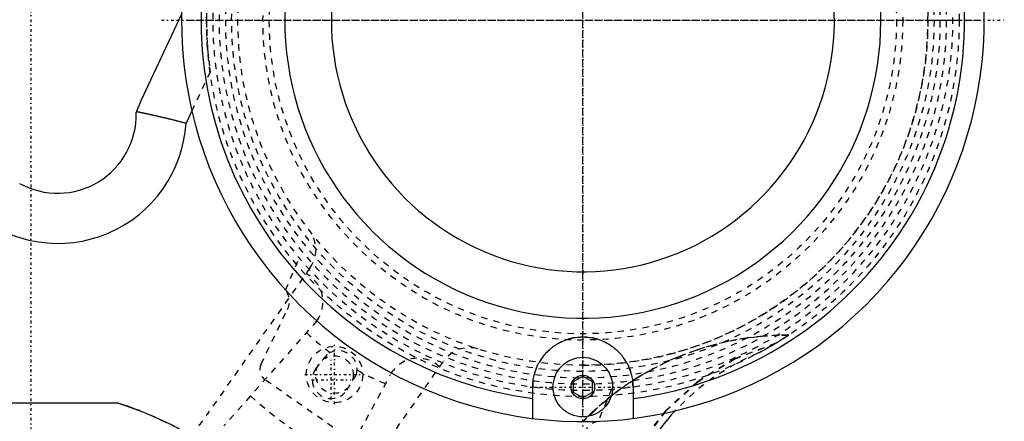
# Model space of a CAD drawing. Extents: x -152 to 484, y -5 to 754.
# Tile 6 of 14: x -2 to 155, y 266 to 330. Entities that reach past the tile are written whole.
import ezdxf

# ---------------------------------------------------------------- set-up
doc = ezdxf.new("R2010")
doc.units = 0
doc.linetypes.add('CENTER', pattern=[1.5, 0.45, -0.5, 0.05, -0.5])
doc.linetypes.add('DASHED', pattern=[2, 1, -1])
for name, color, linetype in [('AM_0', 7, 'CONTINUOUS'), ('AM_3', 7, 'DASHED'), ('AM_7', 7, 'CENTER')]:
    doc.layers.add(name, color=color, linetype=linetype)

msp = doc.modelspace()

# ---------------------------------------------------------------- linework, layer by layer
at = {"layer": 'AM_0', "color": 7, "linetype": 'CONTINUOUS'}
for p, q in [((17.6, 317.2), (24.01, 330.93)), ((16.78, 315.24), (17.6, 317.2)), ((25.66, 315.54), (24.74, 313.58)), ((86.5, 272.37), (88, 273.23)), ((88, 273.23), (89.5, 272.37)), ((86.5, 270.63), (86.5, 272.37)), ((89.5, 272.37), (89.5, 270.63)), ((80, 266.5), (80, 271.5)), ((88, 269.77), (86.5, 270.63)), ((89.5, 270.63), (88, 269.77)), ((96, 271.5), (96, 266.5)), ((-13.77, 269), (13.77, 269))]:
    msp.add_line(p, q, dxfattribs=at)
for points in [[(24.74, 313.58, 0), (24.69, 313.59, 0), (24.58, 313.62, 0), (24.48, 313.64, 0), (24.43, 313.66, 0), (24.38, 313.67, 0), (24.27, 313.7, 0), (24.17, 313.72, 0), (24.06, 313.75, 0), (23.96, 313.78, 0), (23.86, 313.8, 0), (23.81, 313.82, 0), (23.75, 313.83, 0), (23.65, 313.85, 0), (23.55, 313.88, 0), (23.44, 313.91, 0), (23.34, 313.93, 0), (23.24, 313.96, 0), (23.19, 313.97, 0), (23.14, 313.98, 0), (23.03, 314.01, 0), (22.93, 314.03, 0), (22.88, 314.05, 0), (22.83, 314.06, 0), (22.73, 314.08, 0), (22.63, 314.11, 0), (22.58, 314.12, 0), (22.53, 314.13, 0), (22.43, 314.16, 0), (22.33, 314.18, 0), (22.23, 314.21, 0), (22.13, 314.23, 0), (22.03, 314.25, 0), (21.98, 314.27, 0), (21.93, 314.28, 0), (21.84, 314.3, 0), (21.74, 314.32, 0), (21.64, 314.35, 0), (21.54, 314.37, 0), (21.45, 314.39, 0), (21.4, 314.4, 0), (21.35, 314.42, 0), (21.26, 314.44, 0), (21.17, 314.46, 0), (21.07, 314.48, 0), (20.98, 314.5, 0), (20.89, 314.53, 0), (20.84, 314.54, 0), (20.8, 314.55, 0), (20.71, 314.57, 0), (20.62, 314.59, 0), (20.53, 314.61, 0), (20.44, 314.63, 0), (20.35, 314.65, 0), (20.31, 314.66, 0), (20.26, 314.67, 0), (20.18, 314.69, 0), (20.09, 314.71, 0), (20.01, 314.73, 0), (19.92, 314.75, 0), (19.84, 314.77, 0), (19.8, 314.78, 0), (19.76, 314.79, 0), (19.67, 314.8, 0), (19.59, 314.82, 0), (19.55, 314.83, 0), (19.51, 314.84, 0), (19.43, 314.86, 0), (19.36, 314.88, 0), (19.32, 314.88, 0), (19.28, 314.89, 0), (19.2, 314.91, 0), (19.13, 314.93, 0), (19.05, 314.94, 0), (18.98, 314.96, 0), (18.91, 314.98, 0), (18.87, 314.98, 0), (18.84, 314.99, 0), (18.76, 315.01, 0), (18.7, 315.02, 0), (18.63, 315.04, 0), (18.56, 315.05, 0), (18.49, 315.07, 0), (18.46, 315.07, 0), (18.43, 315.08, 0), (18.36, 315.09, 0), (18.3, 315.11, 0), (18.24, 315.12, 0), (18.18, 315.13, 0), (18.12, 315.15, 0), (18.09, 315.15, 0), (18.06, 315.16, 0), (18, 315.17, 0), (17.95, 315.18, 0), (17.89, 315.19, 0), (17.84, 315.21, 0), (17.79, 315.22, 0), (17.76, 315.22, 0), (17.73, 315.23, 0), (17.68, 315.24, 0), (17.64, 315.25, 0), (17.59, 315.26, 0), (17.54, 315.27, 0), (17.5, 315.28, 0), (17.48, 315.28, 0), (17.45, 315.29, 0), (17.41, 315.29, 0), (17.37, 315.3, 0), (17.35, 315.31, 0), (17.33, 315.31, 0), (17.29, 315.32, 0), (17.25, 315.33, 0), (17.24, 315.33, 0), (17.22, 315.33, 0), (17.18, 315.34, 0), (17.15, 315.35, 0), (17.12, 315.35, 0), (17.09, 315.36, 0), (17.06, 315.37, 0), (17.04, 315.37, 0), (17.03, 315.37, 0), (17.01, 315.38, 0), (16.98, 315.38, 0), (16.96, 315.39, 0), (16.93, 315.39, 0), (16.91, 315.4, 0), (16.9, 315.4, 0), (16.89, 315.4, 0), (16.88, 315.4, 0), (16.86, 315.41, 0), (16.85, 315.41, 0)], [(80, 271.5, 0), (80, 271.61, 0), (80.01, 271.84, 0), (80.02, 272.06, 0), (80.03, 272.17, 0), (80.04, 272.28, 0), (80.06, 272.5, 0), (80.09, 272.71, 0), (80.13, 272.93, 0), (80.17, 273.14, 0), (80.22, 273.36, 0), (80.25, 273.47, 0), (80.27, 273.58, 0), (80.34, 273.8, 0), (80.4, 274.01, 0), (80.48, 274.23, 0), (80.56, 274.44, 0), (80.65, 274.66, 0), (80.7, 274.76, 0), (80.74, 274.87, 0), (80.84, 275.08, 0), (80.95, 275.29, 0), (81.01, 275.39, 0), (81.07, 275.49, 0), (81.18, 275.69, 0), (81.31, 275.89, 0), (81.37, 275.98, 0), (81.44, 276.08, 0), (81.58, 276.27, 0), (81.72, 276.45, 0), (81.86, 276.63, 0), (82.02, 276.81, 0), (82.17, 276.98, 0), (82.25, 277.06, 0), (82.33, 277.14, 0), (82.49, 277.3, 0), (82.66, 277.46, 0), (82.83, 277.6, 0), (83, 277.75, 0), (83.18, 277.89, 0), (83.27, 277.96, 0), (83.37, 278.02, 0), (83.56, 278.16, 0), (83.76, 278.28, 0), (83.96, 278.41, 0), (84.17, 278.52, 0), (84.38, 278.64, 0), (84.49, 278.69, 0), (84.6, 278.74, 0), (84.82, 278.84, 0), (85.05, 278.94, 0), (85.28, 279.02, 0), (85.51, 279.1, 0), (85.74, 279.18, 0), (85.86, 279.21, 0), (85.98, 279.24, 0), (86.22, 279.3, 0), (86.46, 279.35, 0), (86.69, 279.39, 0), (86.93, 279.43, 0), (87.17, 279.46, 0), (87.29, 279.47, 0), (87.41, 279.48, 0), (87.65, 279.49, 0), (87.88, 279.5, 0), (88, 279.5, 0), (88.12, 279.5, 0), (88.35, 279.49, 0), (88.59, 279.48, 0), (88.71, 279.47, 0), (88.83, 279.46, 0), (89.07, 279.43, 0), (89.31, 279.39, 0), (89.54, 279.35, 0), (89.78, 279.3, 0), (90.02, 279.24, 0), (90.14, 279.21, 0), (90.26, 279.18, 0), (90.49, 279.1, 0), (90.72, 279.02, 0), (90.95, 278.94, 0), (91.18, 278.84, 0), (91.4, 278.74, 0), (91.51, 278.69, 0), (91.62, 278.64, 0), (91.83, 278.52, 0), (92.04, 278.41, 0), (92.24, 278.28, 0), (92.44, 278.16, 0), (92.63, 278.02, 0), (92.73, 277.96, 0), (92.82, 277.89, 0), (93, 277.75, 0), (93.17, 277.6, 0), (93.34, 277.46, 0), (93.51, 277.3, 0), (93.67, 277.14, 0), (93.75, 277.06, 0), (93.83, 276.98, 0), (93.98, 276.81, 0), (94.14, 276.63, 0), (94.28, 276.45, 0), (94.42, 276.27, 0), (94.56, 276.08, 0), (94.63, 275.98, 0), (94.69, 275.89, 0), (94.82, 275.69, 0), (94.93, 275.49, 0), (94.99, 275.39, 0), (95.05, 275.29, 0), (95.16, 275.08, 0), (95.26, 274.87, 0), (95.3, 274.76, 0), (95.35, 274.66, 0), (95.44, 274.44, 0), (95.52, 274.23, 0), (95.6, 274.01, 0), (95.66, 273.8, 0), (95.73, 273.58, 0), (95.75, 273.47, 0), (95.78, 273.36, 0), (95.83, 273.14, 0), (95.87, 272.93, 0), (95.91, 272.71, 0), (95.94, 272.5, 0), (95.96, 272.28, 0), (95.97, 272.17, 0), (95.98, 272.06, 0), (95.99, 271.84, 0), (96, 271.61, 0), (96, 271.5, 0)], [(13.77, 269, 0), (15.2, 268.52, 0), (18.08, 267.43, 0), (20.98, 266.16, 0), (22.44, 265.46, 0), (23.91, 264.71, 0), (26.89, 263.09, 0), (29.93, 261.29, 0), (33.03, 259.3, 0), (36.22, 257.12, 0), (39.49, 254.74, 0), (41.17, 253.47, 0), (42.87, 252.15, 0), (46.37, 249.35, 0), (50.01, 246.31, 0), (53.8, 243.03, 0), (57.75, 239.49, 0), (61.89, 235.67, 0), (64.04, 233.65, 0), (66.24, 231.54, 0), (70.82, 227.09, 0), (75.66, 222.28, 0), (78.19, 219.73, 0)]]:
    msp.add_polyline3d(points, dxfattribs=at)
for radius in [4.75, 1.88]:
    msp.add_circle((88, 271.5), radius, dxfattribs=at)
for centre, radius, start, end in [((88, 330), 64, 173, 22.5333), ((88, 330), 60.86, 277.5539, 17.8957), ((88, 330), 47.52, 173, 21.8162), ((88, 330), 40.1, 173, 21.3004), ((88, 330), 60.86, 173, 262.4461), ((4.28, 314.92), 12.5, 240.8978, 1.4406), ((4.28, 314.92), 20.5, 229.9385, 356.2408), ((130.5, 241.8), 38, 137.0075, 158.3631)]:
    msp.add_arc(centre, radius, start, end, dxfattribs=at)
at = {"layer": 'AM_3', "color": 6, "linetype": 'DASHED'}
for p, q in [((143, 330), (148, 330)), ((28.57, 321.78), (25.66, 315.54)), ((40.61, 286.98), (42.77, 292.12)), ((44.52, 290.56), (28.09, 267.15)), ((36.7, 275.17), (40.9, 283.9)), ((45.59, 282.07), (30.78, 265.32)), ((120.86, 279.8), (120.54, 279.8)), ((120.54, 279.8), (120.86, 279.8)), ((120.86, 279.8), (120.65, 279.8)), ((118.76, 278.49), (118.68, 278.44)), ((45.39, 274.38), (47.3, 276.77)), ((50.25, 253.38), (65.82, 275.66)), ((46.71, 253.94), (57.32, 273.49)), ((51.9, 273.55), (50.31, 270.94)), ((54.68, 260.54), (37.35, 272.66)), ((92.59, 271.18), (90.44, 266.05)), ((92.55, 270.15), (92.59, 270.18)), ((87.99, 266.01), (88.79, 266.82))]:
    msp.add_line(p, q, dxfattribs=at)
for points in [[(118.76, 278.49), (112.25, 276.02), (106.3, 272.38), (101.12, 267.69), (96.88, 262.1), (93.73, 255.81)], [(118.68, 278.44), (112.24, 275.97), (106.36, 272.35), (101.23, 267.7), (97.03, 262.18), (93.89, 255.96)]]:
    msp.add_lwpolyline(points, dxfattribs=at)
for points in [[(28.01, 331.12, 0), (28, 329.85, 0), (28.02, 328.58, 0), (28.06, 327.33, 0), (28.13, 326.11, 0), (28.17, 325.51, 0), (28.22, 324.9, 0), (28.34, 323.66, 0), (28.48, 322.41, 0), (28.57, 321.78, 0)], [(120.65, 279.8, 0), (119.36, 279.78, 0), (116.7, 279.63, 0), (113.98, 279.3, 0), (112.61, 279.07, 0), (111.25, 278.81, 0), (108.57, 278.15, 0), (106, 277.36, 0), (103.58, 276.46, 0), (101.16, 275.4, 0), (98.73, 274.15, 0), (97.53, 273.47, 0), (96.34, 272.74, 0), (94.06, 271.2, 0), (91.92, 269.55, 0), (89.96, 267.84, 0), (88.09, 265.99, 0)], [(92.59, 270.18, 0), (93.25, 270.69, 0), (94.62, 271.68, 0), (96.04, 272.63, 0), (96.77, 273.08, 0), (97.51, 273.52, 0), (98.99, 274.36, 0), (100.5, 275.13, 0), (102, 275.83, 0), (103.5, 276.47, 0), (104.98, 277.04, 0), (105.74, 277.31, 0), (106.51, 277.57, 0), (108.11, 278.05, 0), (109.74, 278.49, 0), (111.41, 278.86, 0), (113.1, 279.18, 0), (114.79, 279.43, 0), (115.63, 279.53, 0), (116.47, 279.61, 0), (118.13, 279.73, 0), (119.75, 279.79, 0), (120.54, 279.8, 0)], [(120.86, 279.8, 0), (120.86, 279.8, 0), (120.8, 279.76, 0), (120.69, 279.69, 0), (120.61, 279.64, 0), (120.52, 279.58, 0), (120.31, 279.44, 0), (120.04, 279.27, 0), (119.73, 279.07, 0), (119.37, 278.85, 0), (118.96, 278.61, 0), (118.75, 278.48, 0), (118.52, 278.34, 0), (118.05, 278.07, 0), (117.6, 277.81, 0), (117.18, 277.57, 0), (116.79, 277.36, 0), (116.47, 277.18, 0), (116.33, 277.11, 0), (116.21, 277.04, 0), (116.03, 276.95, 0), (115.93, 276.9, 0), (115.92, 276.89, 0)], [(88.79, 266.82, 0), (89.39, 267.41, 0), (90.6, 268.52, 0), (91.88, 269.61, 0), (92.55, 270.15, 0)], [(25.42, 263.91, 0), (23.44, 264.96, 0), (19.54, 266.81, 0), (17.29, 267.75, 0), (16.64, 267.99, 0), (16, 268.23, 0), (15.69, 268.35, 0), (15.37, 268.46, 0), (14.73, 268.68, 0), (14.09, 268.9, 0), (13.77, 269, 0)]]:
    msp.add_polyline3d(points, dxfattribs=at)
for centre, radius in [((88, 330), 60), ((88, 330), 56), ((88, 330), 55), ((88, 330), 51), ((88, 330), 50), ((48.4, 273.5), 4.5), ((48.4, 273.5), 3)]:
    msp.add_circle(centre, radius, dxfattribs=at)
for centre, radius, start, end in [((88, 330), 58, 113.9651, 73.63), ((88, 330), 57, 111.5925, 74.6767), ((88, 330), 55, 270, 90), ((88, 330), 59, 173, 22.3581), ((40.43, 293.44), 5, 324.8998, 33.6771), ((45, 296.49), 0.5, 204.3919, 213.6771), ((41.4, 285.09), 5.16, 324.1984, 61.4871), ((38.2, 285.2), 3, 334.2835, 36.4988), ((71.35, 308.87), 39.68, 226.2752, 233.4178), ((88, 271.5), 8, 0, 180), ((49, 274.3), 3, 345.6657, 124.3342), ((69.92, 272.79), 5, 76.0912, 145), ((71.24, 278.13), 0.5, 256.0912, 264.8171), ((130.5, 241.8), 38, 112.5654, 137.0075), ((38.5, 274.3), 2, 154.2835, 235.0287), ((61.71, 271.1), 5, 46.3317, 151.5117), ((47.86, 272.68), 3, 145.493, 324.507), ((71.35, 308.87), 39.68, 240.8108, 248.0849), ((88, 330), 80, 228.4981, 241.5023), ((10.71, 278.78), 20.92, 314.7061, 326.2108), ((91, 263.1), 3, 100.8526, 180)]:
    msp.add_arc(centre, radius, start, end, dxfattribs=at)
at = {"layer": 'AM_7', "color": 4, "linetype": 'CENTER'}
for p, q in [((88, 267), (88, 408)), ((88, 262.8), (88, 397.2)), ((0, 356.5), (0, 191.5)), ((20.8, 330), (155.2, 330)), ((25, 330), (151, 330)), ((48.4, 268.77), (48.4, 278.23)), ((47.86, 269.53), (47.86, 275.83)), ((43.67, 273.5), (53.12, 273.5)), ((44.71, 272.68), (51.01, 272.68)), ((79.6, 271.5), (96.4, 271.5))]:
    msp.add_line(p, q, dxfattribs=at)

doc.saveas('drawing.dxf')
